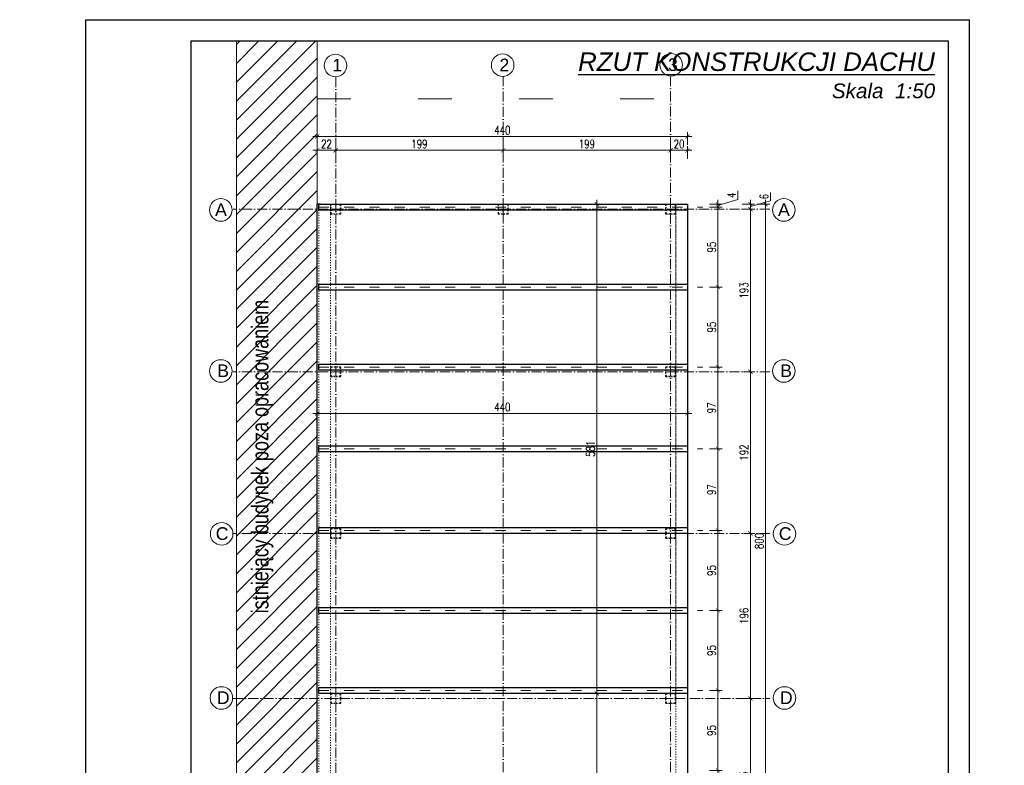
# Model space of a CAD drawing. Header units: millimetres. Extents: x 0 to 27018, y 10208 to 12867.
# Tile 6 of 25: x 11750 to 12920, y 10887 to 11772. Entities that reach past the tile are written whole.
import ezdxf

# ---------------------------------------------------------------- set-up
doc = ezdxf.new("R2010")
doc.units = ezdxf.units.MM
for name, pattern in [('1105-AUCH-KA-PZ-AR-110-C$0$POL-01000-RG-1A(TYPE B)$0$CERCHOVANA2', [120, 40, -80, 0, 0, 0, 0]), ('ACAD_ISO03W100', [30, 12, -18]), ('ACAD_ISO10W100', [18, 12, -3, 0, -3])]:
    doc.linetypes.add(name, pattern=pattern)
for name, color, linetype, lineweight in [('0. PRZEKROJOWA', 7, 'Continuous', 30), ('0. PRZERYWANE', 150, 'ACAD_ISO03W100', 0), ('opis', 241, 'Continuous', 13), ('osie', 43, 'ACAD_ISO10W100', 0), ('PRZEKROJOWA', 7, 'Continuous', 40), ('wymiar', 13, 'Continuous', 13)]:
    doc.layers.add(name, color=color, linetype=linetype, lineweight=lineweight)
doc.layers.add('Znak północy', color=7, linetype='Continuous')
doc.styles.add('arial CE', font='txt')
doc.styles.add('MÓJ', font='txt', dxfattribs={"width": 0.8, "height": 20})
doc.styles.add('NOWY 50', font='romans.shx', dxfattribs={"width": 0.75, "height": 10})
doc.dimstyles.new('NOWY 1DO50', dxfattribs={"dimtxt": 20, "dimasz": 5, "dimexe": 5, "dimexo": 5, "dimgap": 2.5, "dimtad": 1, "dimdec": 0, "dimtxsty": 'NOWY 50', "dimblk": 'ARCHTICK', "dimcen": 1.25, "dimdle": 5, "dimclrd": 256, "dimclre": 256, "dimclrt": 256, "dimadec": 0, "dimazin": 0, "dimtfac": 1, "dimtdec": 0, "dimtmove": 1, "dimatfit": 0, "dimldrblk": 'ARCHTICK', "dimfxl": 10, "dimfxlon": 1, "dimlwd": -1, "dimlwe": -1, "dimarcsym": 0})

# ---------------------------------------------------------------- blocks, each defined once
blk = doc.blocks.new('_ArchTick')
at = {"color": 0, "linetype": 'ByBlock', "const_width": 0.15}
blk.add_lwpolyline([(-0.5, -0.5), (0.5, 0.5)], dxfattribs=at)
blk = doc.blocks.new('*D2860')
at = {"layer": 'Defpoints', "color": 0}
for p in [(22030.5, 11076.7), (0, 10892.7), (22191, 10892.7)]:
    blk.add_point(p, dxfattribs=at)
at = {"layer": 'wymiar'}
for p, q in [((22191, 11081.7), (22191, 10887.7)), ((22181, 11076.7), (22196, 11076.7)), ((22181, 10892.7), (22196, 10892.7))]:
    blk.add_line(p, q, dxfattribs=at)
at = {"layer": 'wymiar', "linetype": 'ByBlock', "xscale": 5, "yscale": 5, "zscale": 5}
for p, rotation in [((22191, 11076.7), 90), ((22191, 10892.7), 270)]:
    blk.add_blockref('_ArchTick', p, dxfattribs=dict(at, rotation=rotation))
at = {"layer": 'wymiar', "insert": (22183.5, 10984.7), "char_height": 10, "attachment_point": 5, "rotation": 90, "style": 'NOWY 50'}
blk.add_mtext('184', dxfattribs=at)
blk = doc.blocks.new('*D3453')
at = {"layer": 'Defpoints', "color": 0}
for p in [(12543.6, 11633.2), (12103.6, 11562.9), (12543.6, 11562.9)]:
    blk.add_point(p, dxfattribs=at)
at = {"layer": 'wymiar'}
for p, q in [((12098.6, 11633.2), (12548.6, 11633.2)), ((12103.6, 11623.2), (12103.6, 11638.2)), ((12543.6, 11623.2), (12543.6, 11638.2))]:
    blk.add_line(p, q, dxfattribs=at)
at = {"layer": 'wymiar', "linetype": 'ByBlock', "xscale": 5, "yscale": 5, "zscale": 5, "rotation": 180}
blk.add_blockref('_ArchTick', (12103.6, 11633.2), dxfattribs=at)
at = {"layer": 'wymiar', "linetype": 'ByBlock', "xscale": 5, "yscale": 5, "zscale": 5}
blk.add_blockref('_ArchTick', (12543.6, 11633.2), dxfattribs=at)
at = {"layer": 'wymiar', "insert": (12323.6, 11640.7), "char_height": 10, "attachment_point": 5, "style": 'NOWY 50'}
blk.add_mtext('440', dxfattribs=at)
blk = doc.blocks.new('*D3454')
at = {"layer": 'Defpoints', "color": 0}
for p in [(12125.6, 11616.8), (12103.6, 11552.9), (12125.6, 11552.9)]:
    blk.add_point(p, dxfattribs=at)
at = {"layer": 'wymiar'}
for p, q in [((12103.6, 11606.8), (12103.6, 11621.8)), ((12125.6, 11606.8), (12125.6, 11621.8)), ((12098.6, 11616.8), (12130.6, 11616.8))]:
    blk.add_line(p, q, dxfattribs=at)
at = {"layer": 'wymiar', "linetype": 'ByBlock', "xscale": 5, "yscale": 5, "zscale": 5, "rotation": 180}
blk.add_blockref('_ArchTick', (12103.6, 11616.8), dxfattribs=at)
at = {"layer": 'wymiar', "linetype": 'ByBlock', "xscale": 5, "yscale": 5, "zscale": 5}
blk.add_blockref('_ArchTick', (12125.6, 11616.8), dxfattribs=at)
at = {"layer": 'wymiar', "insert": (12114.6, 11624.3), "char_height": 10, "attachment_point": 5, "style": 'NOWY 50'}
blk.add_mtext('22', dxfattribs=at)
blk = doc.blocks.new('*D3455')
at = {"layer": 'Defpoints', "color": 0}
for p in [(12324.6, 11616.8), (12324.6, 11604.6), (12125.6, 11562.9)]:
    blk.add_point(p, dxfattribs=at)
at = {"layer": 'wymiar'}
for p, q in [((12125.6, 11606.8), (12125.6, 11621.8)), ((12324.6, 11609.6), (12324.6, 11621.8)), ((12120.6, 11616.8), (12329.6, 11616.8))]:
    blk.add_line(p, q, dxfattribs=at)
at = {"layer": 'wymiar', "linetype": 'ByBlock', "xscale": 5, "yscale": 5, "zscale": 5, "rotation": 180}
blk.add_blockref('_ArchTick', (12125.6, 11616.8), dxfattribs=at)
at = {"layer": 'wymiar', "linetype": 'ByBlock', "xscale": 5, "yscale": 5, "zscale": 5}
blk.add_blockref('_ArchTick', (12324.6, 11616.8), dxfattribs=at)
at = {"layer": 'wymiar', "insert": (12225.1, 11624.3), "char_height": 10, "attachment_point": 5, "style": 'NOWY 50'}
blk.add_mtext('199', dxfattribs=at)
blk = doc.blocks.new('*D3456')
at = {"layer": 'Defpoints', "color": 0}
for p in [(12523.6, 11616.8), (12324.6, 11604.6), (12523.6, 11588.8)]:
    blk.add_point(p, dxfattribs=at)
at = {"layer": 'wymiar'}
for p, q in [((12324.6, 11609.6), (12324.6, 11621.8)), ((12523.6, 11606.8), (12523.6, 11621.8)), ((12319.6, 11616.8), (12528.6, 11616.8))]:
    blk.add_line(p, q, dxfattribs=at)
at = {"layer": 'wymiar', "linetype": 'ByBlock', "xscale": 5, "yscale": 5, "zscale": 5, "rotation": 180}
blk.add_blockref('_ArchTick', (12324.6, 11616.8), dxfattribs=at)
at = {"layer": 'wymiar', "linetype": 'ByBlock', "xscale": 5, "yscale": 5, "zscale": 5}
blk.add_blockref('_ArchTick', (12523.6, 11616.8), dxfattribs=at)
at = {"layer": 'wymiar', "insert": (12424.1, 11624.3), "char_height": 10, "attachment_point": 5, "style": 'NOWY 50'}
blk.add_mtext('199', dxfattribs=at)
blk = doc.blocks.new('*D3457')
at = {"layer": 'Defpoints', "color": 0}
for p in [(12543.6, 11616.8), (12523.6, 11588.8), (12543.6, 11552.9)]:
    blk.add_point(p, dxfattribs=at)
at = {"layer": 'wymiar'}
for p, q in [((12523.6, 11606.8), (12523.6, 11621.8)), ((12543.6, 11606.8), (12543.6, 11621.8)), ((12518.6, 11616.8), (12548.6, 11616.8))]:
    blk.add_line(p, q, dxfattribs=at)
at = {"layer": 'wymiar', "linetype": 'ByBlock', "xscale": 5, "yscale": 5, "zscale": 5, "rotation": 180}
blk.add_blockref('_ArchTick', (12523.6, 11616.8), dxfattribs=at)
at = {"layer": 'wymiar', "linetype": 'ByBlock', "xscale": 5, "yscale": 5, "zscale": 5}
blk.add_blockref('_ArchTick', (12543.6, 11616.8), dxfattribs=at)
at = {"layer": 'wymiar', "insert": (12533.6, 11624.3), "char_height": 10, "attachment_point": 5, "style": 'NOWY 50'}
blk.add_mtext('20', dxfattribs=at)
blk = doc.blocks.new('*D3463')
at = {"layer": 'Defpoints', "color": 0}
for p in [(12462, 11552.9), (12435.9, 10971.9), (12462, 10971.9)]:
    blk.add_point(p, dxfattribs=at)
at = {"layer": 'wymiar'}
for p, q in [((12445.9, 11552.9), (12430.9, 11552.9)), ((12435.9, 11557.9), (12435.9, 10966.9)), ((12445.9, 10971.9), (12430.9, 10971.9))]:
    blk.add_line(p, q, dxfattribs=at)
at = {"layer": 'wymiar', "linetype": 'ByBlock', "xscale": 5, "yscale": 5, "zscale": 5}
for p, rotation in [((12435.9, 11552.9), 90), ((12435.9, 10971.9), 270)]:
    blk.add_blockref('_ArchTick', p, dxfattribs=dict(at, rotation=rotation))
at = {"layer": 'wymiar', "insert": (12428.4, 11262.4), "char_height": 10, "attachment_point": 5, "rotation": 90, "style": 'NOWY 50'}
blk.add_mtext('581', dxfattribs=at)
blk = doc.blocks.new('*D3464')
at = {"layer": 'Defpoints', "color": 0}
for p in [(12462, 10971.9), (12435.9, 10752.9), (12532.3, 10752.9)]:
    blk.add_point(p, dxfattribs=at)
at = {"layer": 'wymiar'}
for p, q in [((12435.9, 10976.9), (12435.9, 10747.9)), ((12445.9, 10971.9), (12430.9, 10971.9)), ((12445.9, 10752.9), (12430.9, 10752.9))]:
    blk.add_line(p, q, dxfattribs=at)
at = {"layer": 'wymiar', "linetype": 'ByBlock', "xscale": 5, "yscale": 5, "zscale": 5}
for p, rotation in [((12435.9, 10971.9), 90), ((12435.9, 10752.9), 270)]:
    blk.add_blockref('_ArchTick', p, dxfattribs=dict(at, rotation=rotation))
at = {"layer": 'wymiar', "insert": (12428.4, 10862.4), "char_height": 10, "attachment_point": 5, "rotation": 90, "style": 'NOWY 50'}
blk.add_mtext('219', dxfattribs=at)
blk = doc.blocks.new('*D3465')
at = {"layer": 'Defpoints', "color": 0}
for p in [(12543.6, 11304.4), (12103.6, 11296.8), (12543.6, 11296.8)]:
    blk.add_point(p, dxfattribs=at)
at = {"layer": 'wymiar'}
for p, q in [((12098.6, 11304.4), (12548.6, 11304.4)), ((12103.6, 11301.8), (12103.6, 11309.4)), ((12543.6, 11301.8), (12543.6, 11309.4))]:
    blk.add_line(p, q, dxfattribs=at)
at = {"layer": 'wymiar', "linetype": 'ByBlock', "xscale": 5, "yscale": 5, "zscale": 5, "rotation": 180}
blk.add_blockref('_ArchTick', (12103.6, 11304.4), dxfattribs=at)
at = {"layer": 'wymiar', "linetype": 'ByBlock', "xscale": 5, "yscale": 5, "zscale": 5}
blk.add_blockref('_ArchTick', (12543.6, 11304.4), dxfattribs=at)
at = {"layer": 'wymiar', "insert": (12323.6, 11311.9), "char_height": 10, "attachment_point": 5, "style": 'NOWY 50'}
blk.add_mtext('440', dxfattribs=at)
blk = doc.blocks.new('*D3466')
at = {"layer": 'Defpoints', "color": 0}
for p in [(12549.5, 11552.9), (12543.6, 10752.9), (12636.4, 10752.9)]:
    blk.add_point(p, dxfattribs=at)
at = {"layer": 'wymiar'}
for p, q in [((12626.4, 11552.9), (12641.4, 11552.9)), ((12636.4, 11557.9), (12636.4, 10747.9)), ((12626.4, 10752.9), (12641.4, 10752.9))]:
    blk.add_line(p, q, dxfattribs=at)
at = {"layer": 'wymiar', "linetype": 'ByBlock', "xscale": 5, "yscale": 5, "zscale": 5}
for p, rotation in [((12636.4, 11552.9), 90), ((12636.4, 10752.9), 270)]:
    blk.add_blockref('_ArchTick', p, dxfattribs=dict(at, rotation=rotation))
at = {"layer": 'wymiar', "insert": (12628.9, 11152.9), "char_height": 10, "attachment_point": 5, "rotation": 90, "style": 'NOWY 50'}
blk.add_mtext('800', dxfattribs=at)
blk = doc.blocks.new('*D3467')
at = {"layer": 'Defpoints', "color": 0}
for p in [(12543.4, 11552.9), (12543.6, 11546.9), (12618.4, 11546.9)]:
    blk.add_point(p, dxfattribs=at)
at = {"layer": 'wymiar'}
for p, q in [((12642.1, 11566.7), (12642.1, 11557)), ((12608.4, 11552.9), (12623.4, 11552.9)), ((12618.4, 11557.9), (12618.4, 11541.9)), ((12618.4, 11552.9), (12618.4, 11557.9)), ((12642.1, 11557), (12618.4, 11549.9)), ((12608.4, 11546.9), (12623.4, 11546.9)), ((12618.4, 11546.9), (12618.4, 11541.9))]:
    blk.add_line(p, q, dxfattribs=at)
at = {"layer": 'wymiar', "linetype": 'ByBlock', "xscale": 5, "yscale": 5, "zscale": 5}
for p, rotation in [((12618.4, 11552.9), 270), ((12618.4, 11546.9), 90)]:
    blk.add_blockref('_ArchTick', p, dxfattribs=dict(at, rotation=rotation))
at = {"layer": 'wymiar', "insert": (12634.6, 11561.8), "char_height": 10, "attachment_point": 5, "rotation": 90, "style": 'NOWY 50'}
blk.add_mtext('6', dxfattribs=at)
blk = doc.blocks.new('*D3468')
at = {"layer": 'Defpoints', "color": 0}
for p in [(12543.6, 11546.9), (12605.3, 11353.9), (12618.4, 11353.9)]:
    blk.add_point(p, dxfattribs=at)
at = {"layer": 'wymiar'}
for p, q in [((12618.4, 11551.9), (12618.4, 11348.9)), ((12608.4, 11546.9), (12623.4, 11546.9)), ((12610.3, 11353.9), (12623.4, 11353.9))]:
    blk.add_line(p, q, dxfattribs=at)
at = {"layer": 'wymiar', "linetype": 'ByBlock', "xscale": 5, "yscale": 5, "zscale": 5}
for p, rotation in [((12618.4, 11546.9), 90), ((12618.4, 11353.9), 270)]:
    blk.add_blockref('_ArchTick', p, dxfattribs=dict(at, rotation=rotation))
at = {"layer": 'wymiar', "insert": (12610.9, 11450.4), "char_height": 10, "attachment_point": 5, "rotation": 90, "style": 'NOWY 50'}
blk.add_mtext('193', dxfattribs=at)
blk = doc.blocks.new('*D3469')
at = {"layer": 'Defpoints', "color": 0}
for p in [(12605.3, 11353.9), (12605.3, 11161.9), (12618.4, 11161.9)]:
    blk.add_point(p, dxfattribs=at)
at = {"layer": 'wymiar'}
for p, q in [((12610.3, 11353.9), (12623.4, 11353.9)), ((12618.4, 11358.9), (12618.4, 11156.9)), ((12610.3, 11161.9), (12623.4, 11161.9))]:
    blk.add_line(p, q, dxfattribs=at)
at = {"layer": 'wymiar', "linetype": 'ByBlock', "xscale": 5, "yscale": 5, "zscale": 5}
for p, rotation in [((12618.4, 11353.9), 90), ((12618.4, 11161.9), 270)]:
    blk.add_blockref('_ArchTick', p, dxfattribs=dict(at, rotation=rotation))
at = {"layer": 'wymiar', "insert": (12610.9, 11257.9), "char_height": 10, "attachment_point": 5, "rotation": 90, "style": 'NOWY 50'}
blk.add_mtext('192', dxfattribs=at)
blk = doc.blocks.new('*D3470')
at = {"layer": 'Defpoints', "color": 0}
for p in [(12605.3, 11161.9), (12597.5, 10965.9), (12618.4, 10965.9)]:
    blk.add_point(p, dxfattribs=at)
at = {"layer": 'wymiar'}
for p, q in [((12610.3, 11161.9), (12623.4, 11161.9)), ((12618.4, 11166.9), (12618.4, 10960.9)), ((12608.4, 10965.9), (12623.4, 10965.9))]:
    blk.add_line(p, q, dxfattribs=at)
at = {"layer": 'wymiar', "linetype": 'ByBlock', "xscale": 5, "yscale": 5, "zscale": 5}
for p, rotation in [((12618.4, 11161.9), 90), ((12618.4, 10965.9), 270)]:
    blk.add_blockref('_ArchTick', p, dxfattribs=dict(at, rotation=rotation))
at = {"layer": 'wymiar', "insert": (12610.9, 11063.9), "char_height": 10, "attachment_point": 5, "rotation": 90, "style": 'NOWY 50'}
blk.add_mtext('196', dxfattribs=at)
blk = doc.blocks.new('*D3471')
at = {"layer": 'Defpoints', "color": 0}
for p in [(12597.5, 10965.9), (12607.7, 10772.9), (12618.4, 10772.9)]:
    blk.add_point(p, dxfattribs=at)
at = {"layer": 'wymiar'}
for p, q in [((12608.4, 10965.9), (12623.4, 10965.9)), ((12618.4, 10970.9), (12618.4, 10767.9)), ((12612.7, 10772.9), (12623.4, 10772.9))]:
    blk.add_line(p, q, dxfattribs=at)
at = {"layer": 'wymiar', "linetype": 'ByBlock', "xscale": 5, "yscale": 5, "zscale": 5}
for p, rotation in [((12618.4, 10965.9), 90), ((12618.4, 10772.9), 270)]:
    blk.add_blockref('_ArchTick', p, dxfattribs=dict(at, rotation=rotation))
at = {"layer": 'wymiar', "insert": (12610.9, 10869.4), "char_height": 10, "attachment_point": 5, "rotation": 90, "style": 'NOWY 50'}
blk.add_mtext('193', dxfattribs=at)
blk = doc.blocks.new('*D3835')
at = {"layer": 'Defpoints', "color": 0}
for p in [(12543.6, 11552.9), (12561.8, 11549.4), (12579.8, 11549.4)]:
    blk.add_point(p, dxfattribs=at)
at = {"layer": 'wymiar'}
for p, q in [((12603.5, 11568.6), (12603.5, 11558.3)), ((12569.8, 11552.9), (12584.8, 11552.9)), ((12569.8, 11549.4), (12584.8, 11549.4)), ((12603.5, 11558.3), (12579.8, 11551.2)), ((12579.8, 11557.9), (12579.8, 11544.4)), ((12579.8, 11552.9), (12579.8, 11557.9)), ((12579.8, 11549.4), (12579.8, 11544.4))]:
    blk.add_line(p, q, dxfattribs=at)
at = {"layer": 'wymiar', "linetype": 'ByBlock', "xscale": 5, "yscale": 5, "zscale": 5}
for p, rotation in [((12579.8, 11552.9), 270), ((12579.8, 11549.4), 90)]:
    blk.add_blockref('_ArchTick', p, dxfattribs=dict(at, rotation=rotation))
at = {"layer": 'wymiar', "insert": (12596, 11563.5), "char_height": 10, "attachment_point": 5, "rotation": 90, "style": 'NOWY 50'}
blk.add_mtext('4', dxfattribs=at)
blk = doc.blocks.new('*D3836')
at = {"layer": 'Defpoints', "color": 0}
for p in [(12561.8, 11549.4), (12561.8, 11454.4), (12579.8, 11454.4)]:
    blk.add_point(p, dxfattribs=at)
at = {"layer": 'wymiar'}
for p, q in [((12569.8, 11549.4), (12584.8, 11549.4)), ((12579.8, 11554.4), (12579.8, 11449.4)), ((12569.8, 11454.4), (12584.8, 11454.4))]:
    blk.add_line(p, q, dxfattribs=at)
at = {"layer": 'wymiar', "linetype": 'ByBlock', "xscale": 5, "yscale": 5, "zscale": 5}
for p, rotation in [((12579.8, 11549.4), 90), ((12579.8, 11454.4), 270)]:
    blk.add_blockref('_ArchTick', p, dxfattribs=dict(at, rotation=rotation))
at = {"layer": 'wymiar', "insert": (12572.3, 11501.9), "char_height": 10, "attachment_point": 5, "rotation": 90, "style": 'NOWY 50'}
blk.add_mtext('95', dxfattribs=at)
blk = doc.blocks.new('*D3837')
at = {"layer": 'Defpoints', "color": 0}
for p in [(12561.8, 11454.4), (12561.8, 11359.4), (12579.8, 11359.4)]:
    blk.add_point(p, dxfattribs=at)
at = {"layer": 'wymiar'}
for p, q in [((12569.8, 11454.4), (12584.8, 11454.4)), ((12579.8, 11459.4), (12579.8, 11354.4)), ((12569.8, 11359.4), (12584.8, 11359.4))]:
    blk.add_line(p, q, dxfattribs=at)
at = {"layer": 'wymiar', "linetype": 'ByBlock', "xscale": 5, "yscale": 5, "zscale": 5}
for p, rotation in [((12579.8, 11454.4), 90), ((12579.8, 11359.4), 270)]:
    blk.add_blockref('_ArchTick', p, dxfattribs=dict(at, rotation=rotation))
at = {"layer": 'wymiar', "insert": (12572.3, 11406.9), "char_height": 10, "attachment_point": 5, "rotation": 90, "style": 'NOWY 50'}
blk.add_mtext('95', dxfattribs=at)
blk = doc.blocks.new('*D3838')
at = {"layer": 'Defpoints', "color": 0}
for p in [(12561.8, 11359.4), (12561.8, 11262.4), (12579.8, 11262.4)]:
    blk.add_point(p, dxfattribs=at)
at = {"layer": 'wymiar'}
for p, q in [((12579.8, 11364.4), (12579.8, 11257.4)), ((12569.8, 11359.4), (12584.8, 11359.4)), ((12569.8, 11262.4), (12584.8, 11262.4))]:
    blk.add_line(p, q, dxfattribs=at)
at = {"layer": 'wymiar', "linetype": 'ByBlock', "xscale": 5, "yscale": 5, "zscale": 5}
for p, rotation in [((12579.8, 11359.4), 90), ((12579.8, 11262.4), 270)]:
    blk.add_blockref('_ArchTick', p, dxfattribs=dict(at, rotation=rotation))
at = {"layer": 'wymiar', "insert": (12572.3, 11310.9), "char_height": 10, "attachment_point": 5, "rotation": 90, "style": 'NOWY 50'}
blk.add_mtext('97', dxfattribs=at)
blk = doc.blocks.new('*D3839')
at = {"layer": 'Defpoints', "color": 0}
for p in [(12561.8, 11262.4), (12561.8, 11165.4), (12579.8, 11165.4)]:
    blk.add_point(p, dxfattribs=at)
at = {"layer": 'wymiar'}
for p, q in [((12579.8, 11267.4), (12579.8, 11160.4)), ((12569.8, 11262.4), (12584.8, 11262.4)), ((12569.8, 11165.4), (12584.8, 11165.4))]:
    blk.add_line(p, q, dxfattribs=at)
at = {"layer": 'wymiar', "linetype": 'ByBlock', "xscale": 5, "yscale": 5, "zscale": 5}
for p, rotation in [((12579.8, 11262.4), 90), ((12579.8, 11165.4), 270)]:
    blk.add_blockref('_ArchTick', p, dxfattribs=dict(at, rotation=rotation))
at = {"layer": 'wymiar', "insert": (12572.3, 11213.9), "char_height": 10, "attachment_point": 5, "rotation": 90, "style": 'NOWY 50'}
blk.add_mtext('97', dxfattribs=at)
blk = doc.blocks.new('*D3840')
at = {"layer": 'Defpoints', "color": 0}
for p in [(12561.8, 11165.4), (12561.8, 11070.4), (12579.8, 11070.4)]:
    blk.add_point(p, dxfattribs=at)
at = {"layer": 'wymiar'}
for p, q in [((12569.8, 11165.4), (12584.8, 11165.4)), ((12579.8, 11170.4), (12579.8, 11065.4)), ((12569.8, 11070.4), (12584.8, 11070.4))]:
    blk.add_line(p, q, dxfattribs=at)
at = {"layer": 'wymiar', "linetype": 'ByBlock', "xscale": 5, "yscale": 5, "zscale": 5}
for p, rotation in [((12579.8, 11165.4), 90), ((12579.8, 11070.4), 270)]:
    blk.add_blockref('_ArchTick', p, dxfattribs=dict(at, rotation=rotation))
at = {"layer": 'wymiar', "insert": (12572.3, 11117.9), "char_height": 10, "attachment_point": 5, "rotation": 90, "style": 'NOWY 50'}
blk.add_mtext('95', dxfattribs=at)
blk = doc.blocks.new('*D3841')
at = {"layer": 'Defpoints', "color": 0}
for p in [(12561.8, 11070.4), (12561.8, 10975.4), (12579.8, 10975.4)]:
    blk.add_point(p, dxfattribs=at)
at = {"layer": 'wymiar'}
for p, q in [((12569.8, 11070.4), (12584.8, 11070.4)), ((12579.8, 11075.4), (12579.8, 10970.4)), ((12569.8, 10975.4), (12584.8, 10975.4))]:
    blk.add_line(p, q, dxfattribs=at)
at = {"layer": 'wymiar', "linetype": 'ByBlock', "xscale": 5, "yscale": 5, "zscale": 5}
for p, rotation in [((12579.8, 11070.4), 90), ((12579.8, 10975.4), 270)]:
    blk.add_blockref('_ArchTick', p, dxfattribs=dict(at, rotation=rotation))
at = {"layer": 'wymiar', "insert": (12572.3, 11022.9), "char_height": 10, "attachment_point": 5, "rotation": 90, "style": 'NOWY 50'}
blk.add_mtext('95', dxfattribs=at)
blk = doc.blocks.new('*D3842')
at = {"layer": 'Defpoints', "color": 0}
for p in [(12561.8, 10975.4), (12561.8, 10880.4), (12579.8, 10880.4)]:
    blk.add_point(p, dxfattribs=at)
at = {"layer": 'wymiar'}
for p, q in [((12569.8, 10975.4), (12584.8, 10975.4)), ((12579.8, 10980.4), (12579.8, 10875.4)), ((12569.8, 10880.4), (12584.8, 10880.4))]:
    blk.add_line(p, q, dxfattribs=at)
at = {"layer": 'wymiar', "linetype": 'ByBlock', "xscale": 5, "yscale": 5, "zscale": 5}
for p, rotation in [((12579.8, 10975.4), 90), ((12579.8, 10880.4), 270)]:
    blk.add_blockref('_ArchTick', p, dxfattribs=dict(at, rotation=rotation))
at = {"layer": 'wymiar', "insert": (12572.3, 10927.9), "char_height": 10, "attachment_point": 5, "rotation": 90, "style": 'NOWY 50'}
blk.add_mtext('95', dxfattribs=at)

msp = doc.modelspace()

# ---------------------------------------------------------------- hatches: boundary and pattern name
at = {"layer": 'wymiar'}
h = msp.add_hatch(dxfattribs=at)
h.set_pattern_fill('ANSI31', color=256, scale=5)
h.set_pattern_definition([(45, (-9502.727, 3612.718), (-11.22532, 11.22532), [])])
h.paths.add_polyline_path([(12103.6, 10516.1), (12007.6, 10516.1), (12007.6, 11746.9), (12103.6, 11746.9)])

# ---------------------------------------------------------------- linework, layer by layer
at = {"layer": '0. PRZEKROJOWA'}
for p, q in [((12105.6, 11552.9), (12103.6, 11552.9)), ((12103.6, 10752.9), (12103.6, 11552.9)), ((12105.6, 11552.9), (12107.6, 11552.9)), ((12107.6, 11552.9), (12105.6, 11552.9)), ((12105.6, 11552.9), (12543.6, 11552.9)), ((12543.6, 11552.9), (12543.6, 10752.9))]:
    msp.add_line(p, q, dxfattribs=at)
for points in [[(12543.6, 11552.9), (12543.6, 11545.9), (12105.6, 11545.9), (12105.6, 11552.9), (12543.6, 11552.9)], [(12543.6, 11457.9), (12543.6, 11450.9), (12105.6, 11450.9), (12105.6, 11457.9), (12543.6, 11457.9)], [(12543.6, 11362.9), (12543.6, 11355.9), (12105.6, 11355.9), (12105.6, 11362.9), (12543.4, 11362.9)], [(12543.6, 11265.9), (12543.6, 11258.9), (12105.6, 11258.9), (12105.6, 11265.9), (12543.4, 11265.9)], [(12543.6, 11168.9), (12543.6, 11161.9), (12105.5, 11161.9), (12105.5, 11168.9), (12543.6, 11168.9)], [(12543.6, 11073.9), (12543.6, 11066.9), (12105.5, 11066.9), (12105.5, 11073.9), (12543.5, 11073.9)], [(12543.6, 10978.9), (12543.6, 10971.9), (12105.5, 10971.9), (12105.5, 10978.9), (12543.5, 10978.9)]]:
    msp.add_lwpolyline(points, dxfattribs=at)
at = {"layer": '0. PRZERYWANE'}
for p, q in [((12105.6, 11549.4), (12561.8, 11549.4)), ((12105.6, 11454.4), (12561.8, 11454.4)), ((12105.6, 11359.4), (12561.8, 11359.4)), ((12105.6, 11262.4), (12561.8, 11262.4)), ((12105.6, 11165.4), (12561.8, 11165.4)), ((12105.6, 11070.4), (12561.8, 11070.4)), ((12105.6, 10975.4), (12561.8, 10975.4))]:
    msp.add_line(p, q, dxfattribs=at)
at = {"layer": 'opis', "color": 0}
for centre in [(12125.4, 11717.6), (12324, 11717.9), (12524.3, 11718.2), (11989.2, 11546), (12658.2, 11546), (11989.2, 11354.8), (12658.1, 11354.8), (11990.1, 11161.4), (12659, 11161.4), (11989.8, 10966.5), (12658.8, 10966.5)]:
    msp.add_circle(centre, 13.4, dxfattribs=at)
at = {"layer": 'osie'}
for p, q in [((12125.6, 11703.9), (12125.6, 10660.7)), ((12324.6, 10661.1), (12324.6, 11703.9)), ((12523.6, 10661.3), (12523.6, 11703.9)), ((12641.6, 11546.9), (12003.6, 11546.9)), ((12641.6, 11353.9), (12003.6, 11353.9)), ((12641.6, 11161.9), (12003.6, 11161.9)), ((12003.6, 10965.9), (12641.6, 10965.9))]:
    msp.add_line(p, q, dxfattribs=at)
at = {"layer": 'wymiar'}
for p, q in [((12103.6, 11681.3), (12103.6, 10516.7)), ((12105.6, 11545.9), (12105.6, 11549.4))]:
    msp.add_line(p, q, dxfattribs=at)
at = {"layer": 'wymiar', "linetype": '1105-AUCH-KA-PZ-AR-110-C$0$POL-01000-RG-1A(TYPE B)$0$CERCHOVANA2'}
msp.add_line((12103.6, 11677.9), (12549.7, 11677.9), dxfattribs=at)
at = {"layer": 'wymiar', "linetype": 'ACAD_ISO03W100', "lineweight": 5, "ltscale": 0.1}
for p, q in [((12119.6, 11552.9), (12119.6, 10766.9)), ((12125.6, 11553.4), (12125.6, 11540.5)), ((12523.6, 11553.4), (12523.6, 11540.5)), ((12529.6, 10766.9), (12529.6, 11552.9)), ((12131.8, 11546.9), (12119.4, 11546.9)), ((12529.8, 11546.9), (12517.4, 11546.9)), ((12125.6, 11360.4), (12125.6, 11347.5)), ((12523.6, 11360.4), (12523.6, 11347.5)), ((12131.8, 11353.9), (12119.4, 11353.9)), ((12529.8, 11353.9), (12517.4, 11353.9)), ((12131.8, 11161.9), (12119.4, 11161.9)), ((12125.6, 11168.4), (12125.6, 11155.5)), ((12529.8, 11161.9), (12517.4, 11161.9)), ((12523.6, 11168.4), (12523.6, 11155.5)), ((12131.8, 10965.9), (12119.4, 10965.9)), ((12125.6, 10972.4), (12125.6, 10959.5)), ((12529.8, 10965.9), (12517.4, 10965.9)), ((12523.6, 10972.4), (12523.6, 10959.5))]:
    msp.add_line(p, q, dxfattribs=at)
at = {"layer": 'wymiar', "linetype": 'ACAD_ISO03W100', "lineweight": 5}
for p, q in [((12324.6, 11553.4), (12324.6, 11540.5)), ((12330.8, 11546.9), (12318.4, 11546.9))]:
    msp.add_line(p, q, dxfattribs=at)
at = {"layer": 'wymiar'}
msp.add_lwpolyline([(12103.6, 10516.1), (12007.6, 10516.1), (12007.6, 11746.9), (12103.6, 11746.9)], close=True, dxfattribs=at)
at = {"layer": 'wymiar', "linetype": 'ACAD_ISO03W100', "lineweight": 5, "ltscale": 0.1}
msp.add_lwpolyline([(12105.6, 11552.9), (12529.6, 11552.9), (12529.6, 10971.9), (12543.6, 10971.9), (12543.6, 10752.9), (12105.6, 10752.9), (12105.6, 11552.9)], close=True, dxfattribs=at)
for points in [[(12131.6, 11552), (12131.6, 11541.8, -0.414214), (12130.7, 11540.9), (12120.5, 11540.9, -0.414214), (12119.6, 11541.8), (12119.6, 11552, -0.414214), (12120.5, 11552.9), (12130.7, 11552.9, -0.414214)], [(12131, 11551.7), (12131, 11542.1, -0.414214), (12130.4, 11541.5), (12120.8, 11541.5, -0.414214), (12120.2, 11542.1), (12120.2, 11551.7, -0.414214), (12120.8, 11552.3), (12130.4, 11552.3, -0.414214)], [(12330.6, 11552), (12330.6, 11541.8, -0.414214), (12329.7, 11540.9), (12319.5, 11540.9, -0.414214), (12318.6, 11541.8), (12318.6, 11552, -0.414214), (12319.5, 11552.9), (12329.7, 11552.9, -0.414214)], [(12330, 11551.7), (12330, 11542.1, -0.414214), (12329.4, 11541.5), (12319.8, 11541.5, -0.414214), (12319.2, 11542.1), (12319.2, 11551.7, -0.414214), (12319.8, 11552.3), (12329.4, 11552.3, -0.414214)], [(12529.6, 11552), (12529.6, 11541.8, -0.414214), (12528.7, 11540.9), (12518.5, 11540.9, -0.414214), (12517.6, 11541.8), (12517.6, 11552, -0.414214), (12518.5, 11552.9), (12528.7, 11552.9, -0.414214)], [(12529, 11551.7), (12529, 11542.1, -0.414214), (12528.4, 11541.5), (12518.8, 11541.5, -0.414214), (12518.2, 11542.1), (12518.2, 11551.7, -0.414214), (12518.8, 11552.3), (12528.4, 11552.3, -0.414214)], [(12131.6, 11359), (12131.6, 11348.8, -0.414214), (12130.7, 11347.9), (12120.5, 11347.9, -0.414214), (12119.6, 11348.8), (12119.6, 11359, -0.414214), (12120.5, 11359.9), (12130.7, 11359.9, -0.414214)], [(12131, 11358.7), (12131, 11349.1, -0.414214), (12130.4, 11348.5), (12120.8, 11348.5, -0.414214), (12120.2, 11349.1), (12120.2, 11358.7, -0.414214), (12120.8, 11359.3), (12130.4, 11359.3, -0.414214)], [(12529.6, 11359), (12529.6, 11348.8, -0.414214), (12528.7, 11347.9), (12518.5, 11347.9, -0.414214), (12517.6, 11348.8), (12517.6, 11359, -0.414214), (12518.5, 11359.9), (12528.7, 11359.9, -0.414214)], [(12529, 11358.7), (12529, 11349.1, -0.414214), (12528.4, 11348.5), (12518.8, 11348.5, -0.414214), (12518.2, 11349.1), (12518.2, 11358.7, -0.414214), (12518.8, 11359.3), (12528.4, 11359.3, -0.414214)], [(12131.6, 11167), (12131.6, 11156.8, -0.414214), (12130.7, 11155.9), (12120.5, 11155.9, -0.414214), (12119.6, 11156.8), (12119.6, 11167, -0.414214), (12120.5, 11167.9), (12130.7, 11167.9, -0.414214)], [(12131, 11166.7), (12131, 11157.1, -0.414214), (12130.4, 11156.5), (12120.8, 11156.5, -0.414214), (12120.2, 11157.1), (12120.2, 11166.7, -0.414214), (12120.8, 11167.3), (12130.4, 11167.3, -0.414214)], [(12529.6, 11167), (12529.6, 11156.8, -0.414214), (12528.7, 11155.9), (12518.5, 11155.9, -0.414214), (12517.6, 11156.8), (12517.6, 11167, -0.414214), (12518.5, 11167.9), (12528.7, 11167.9, -0.414214)], [(12529, 11166.7), (12529, 11157.1, -0.414214), (12528.4, 11156.5), (12518.8, 11156.5, -0.414214), (12518.2, 11157.1), (12518.2, 11166.7, -0.414214), (12518.8, 11167.3), (12528.4, 11167.3, -0.414214)], [(12131.6, 10971), (12131.6, 10960.8, -0.414214), (12130.7, 10959.9), (12120.5, 10959.9, -0.414214), (12119.6, 10960.8), (12119.6, 10971, -0.414214), (12120.5, 10971.9), (12130.7, 10971.9, -0.414214)], [(12131, 10970.7), (12131, 10961.1, -0.414214), (12130.4, 10960.5), (12120.8, 10960.5, -0.414214), (12120.2, 10961.1), (12120.2, 10970.7, -0.414214), (12120.8, 10971.3), (12130.4, 10971.3, -0.414214)], [(12529.6, 10971), (12529.6, 10960.8, -0.414214), (12528.7, 10959.9), (12518.5, 10959.9, -0.414214), (12517.6, 10960.8), (12517.6, 10971, -0.414214), (12518.5, 10971.9), (12528.7, 10971.9, -0.414214)], [(12529, 10970.7), (12529, 10961.1, -0.414214), (12528.4, 10960.5), (12518.8, 10960.5, -0.414214), (12518.2, 10961.1), (12518.2, 10970.7, -0.414214), (12518.8, 10971.3), (12528.4, 10971.3, -0.414214)]]:
    msp.add_lwpolyline(points, format="xyb", close=True, dxfattribs=at)
at = {"layer": 'Znak północy', "ltscale": 10}
for points in [[(11828.8, 11771.9), (12878.5, 11771.9), (12878.5, 10287.5), (11828.8, 10287.5)], [(11953.8, 11746.9), (12853.5, 11746.9), (12853.5, 10312.5), (11953.8, 10312.5)]]:
    msp.add_lwpolyline(points, close=True, dxfattribs=at)

# ---------------------------------------------------------------- texts
at = {"layer": 'opis', "color": 0, "char_height": 15, "attachment_point": 1, "style": 'arial CE'}
for s, insert in [('{\\fArial|b0|i0|c238|p34;\\C7;1 }', (12121.5, 11725.4)), ('{\\fArial|b0|i0|c238|p34;\\C7;2 }', (12320.2, 11725.7)), ('{\\fArial|b0|i0|c238|p34;\\C7;3 }', (12520.5, 11726)), ('{\\fArial|b0|i0|c238|p34;\\C7;A }', (11982.3, 11553.8)), ('{\\fArial|b0|i0|c238|p34;\\C7;A }', (12651.2, 11553.8)), ('{\\fArial|b0|i0|c238|p34;\\C7;B }', (11984.8, 11362.6)), ('{\\fArial|b0|i0|c238|p34;\\C7;B }', (12653.8, 11362.6)), ('{\\fArial|b0|i0|c238|p34;\\C7;C }', (11983.1, 11169.2)), ('{\\fArial|b0|i0|c238|p34;\\C7;C }', (12652.1, 11169.2)), ('{\\fArial|b0|i0|c238|p34;\\C7;D }', (11984.5, 10974.3)), ('{\\fArial|b0|i0|c238|p34;\\C7;D }', (12653.5, 10974.3))]:
    msp.add_mtext(s, dxfattribs=dict(at, insert=insert))
at = {"layer": 'PRZEKROJOWA', "insert": (12025.7, 11439.3), "char_height": 20, "width": 535.675, "attachment_point": 3, "rotation": 90, "style": 'MÓJ'}
msp.add_mtext(' istniejący budynek poza opracowaniem', dxfattribs=at)
at = {"layer": 'Znak północy', "ltscale": 10}
for s, insert, char_height, attachment_point in [('{\\L\\fArial|b0|i1|c238|p34;RZUT KONSTRUKCJI DACHU}', (12837.6, 11733), 21.938, 3), ('{\\fArial|b0|i1|c238|p34;Skala  1:50}', (12715.2, 11696.2), 17.55, 1)]:
    msp.add_mtext(s, dxfattribs=dict(at, insert=insert, char_height=char_height, attachment_point=attachment_point))

# ---------------------------------------------------------------- dimensions: what is measured, and where the dimension line sits
at = {"layer": 'wymiar'}
for base, p1, p2, picture, middle in [((12543.6, 11633.2), (12103.6, 11562.9), (12543.6, 11562.9), '*D3453', (12323.6, 11640.7)), ((12125.6, 11616.8), (12103.6, 11552.9), (12125.6, 11552.9), '*D3454', (12114.6, 11624.3)), ((12324.6, 11616.8), (12125.6, 11562.9), (12324.6, 11604.6), '*D3455', (12225.1, 11624.3)), ((12523.6, 11616.8), (12324.6, 11604.6), (12523.6, 11588.8), '*D3456', (12424.1, 11624.3)), ((12543.6, 11616.8), (12523.6, 11588.8), (12543.6, 11552.9), '*D3457', (12533.6, 11624.3)), ((12543.6, 11304.4), (12103.6, 11296.8), (12543.6, 11296.8), '*D3465', (12323.6, 11311.9))]:
    dim = msp.add_linear_dim(base=base, p1=p1, p2=p2, dimstyle='NOWY 1DO50', dxfattribs=at)
    dim.commit()
    dim.dimension.update_dxf_attribs({"geometry": picture, "text_midpoint": middle})
for base, p1, p2, picture, middle in [((12618.4, 11546.9), (12543.4, 11552.9), (12543.6, 11546.9), '*D3467', (12634.6, 11559.5)), ((12579.7757, 11549.4029), (12543.5765, 11552.903), (12561.8366, 11549.4029), '*D3835', (12596.0257, 11560.7779)), ((12435.9, 10971.9), (12462, 11552.9), (12462, 10971.9), '*D3463', (12428.4, 11262.4)), ((12636.4, 10752.9), (12549.5, 11552.9), (12543.6, 10752.9), '*D3466', (12628.9, 11152.9)), ((12618.4, 11353.9), (12543.6, 11546.9), (12605.3, 11353.9), '*D3468', (12610.9, 11450.4)), ((12579.8, 11454.4), (12561.8, 11549.4), (12561.8, 11454.4), '*D3836', (12572.3, 11501.9)), ((12579.8, 11359.4), (12561.8, 11454.4), (12561.8, 11359.4), '*D3837', (12572.3, 11406.9)), ((12579.8, 11262.4), (12561.8, 11359.4), (12561.8, 11262.4), '*D3838', (12572.3, 11310.9)), ((12618.4, 11161.9), (12605.3, 11353.9), (12605.3, 11161.9), '*D3469', (12610.9, 11257.9)), ((12579.8, 11165.4), (12561.8, 11262.4), (12561.8, 11165.4), '*D3839', (12572.3, 11213.9)), ((12579.8, 11070.4), (12561.8, 11165.4), (12561.8, 11070.4), '*D3840', (12572.3, 11117.9)), ((12618.4, 10965.9), (12605.3, 11161.9), (12597.5, 10965.9), '*D3470', (12610.9, 11063.9)), ((22191, 10892.7), (22030.5, 11076.7), (0, 10892.7), '*D2860', (22183.5, 10984.7)), ((12579.8, 10975.4), (12561.8, 11070.4), (12561.8, 10975.4), '*D3841', (12572.3, 11022.9)), ((12435.9, 10752.9), (12462, 10971.9), (12532.3, 10752.9), '*D3464', (12428.4, 10862.4)), ((12579.8, 10880.4), (12561.8, 10975.4), (12561.8, 10880.4), '*D3842', (12572.3, 10927.9)), ((12618.4, 10772.9), (12597.5, 10965.9), (12607.7, 10772.9), '*D3471', (12610.9, 10869.4))]:
    dim = msp.add_linear_dim(base=base, p1=p1, p2=p2, angle=90, dimstyle='NOWY 1DO50', dxfattribs=at)
    dim.commit()
    dim.dimension.update_dxf_attribs({"geometry": picture, "text_midpoint": middle})

doc.saveas('drawing.dxf')
